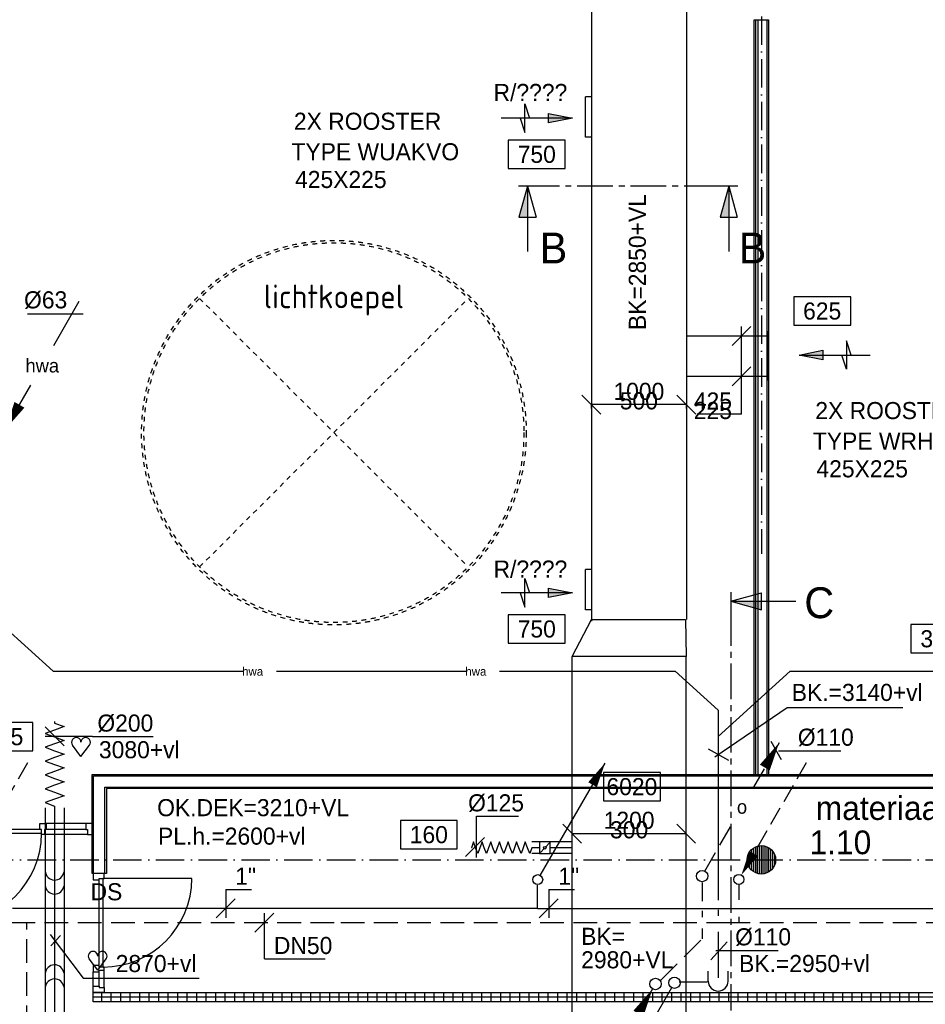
# Model space of a CAD drawing. Extents: x -41378 to 114803, y -24080 to 82188.
# Tile 129 of 137: x 82683 to 92217, y 59306 to 69677. Entities that reach past the tile are written whole.
import ezdxf
from ezdxf.enums import TextEntityAlignment as Align

# ---------------------------------------------------------------- set-up
doc = ezdxf.new("R2010")
doc.units = 0
doc.header["$LTSCALE"] = 50
for name, pattern in [('2322107', [2000, 1000, 1000]), ('2322108', [7, 5, -2]), ('2322122', [47, 40, -7]), ('2322123', [45, 5, -2, 5, -2, 5, -2, 5, -2, 5, -2, 5, -5]), ('2322134', [45, 40, -5]), ('CENTER2', [11.25, 7.5, -1.25, 1.25, -1.25]), ('DASHDOT', [9, 6, -1.5, 0, -1.5]), ('HIDDEN', [2, 1, -1]), ('LURETOUR', [6, 4, -2])]:
    doc.linetypes.add(name, pattern=pattern)
doc.layers.get('0').update_dxf_attribs({"linetype": 'CONTINUOUS'})
doc.layers.get('DEFPOINTS').update_dxf_attribs({"linetype": 'CONTINUOUS'})
for name, color, linetype in [('AL$1----_TEKST', 7, 'CONTINUOUS'), ('AL$7----_STRAMIEN', 1, 'DASHDOT'), ('AL22----_BINNENWAND', 7, 'CONTINUOUS'), ('AL28----_KONSTRUKTIE', 3, 'CONTINUOUS'), ('AL32----_BINNENKOZ', 7, 'CONTINUOUS'), ('AL32----_DRAAIR', 7, 'CONTINUOUS'), ('AL37----_DAKOPENING', 7, 'HIDDEN'), ('ALXAA---_GEWBETON', 12, 'CONTINUOUS'), ('ALXAX---_TEGELWERK', 1, 'CONTINUOUS'), ('BOUW', 8, 'CONTINUOUS'), ('DOORSNEDE', 1, 'CONTINUOUS'), ('WL521---', 4, 'CONTINUOUS'), ('WL5233--', 4, 'CONTINUOUS'), ('WL561---_AANVOER', 4, 'CONTINUOUS'), ('WL561---_RETOUR', 4, 'CONTINUOUS'), ('WL570---', 3, 'CONTINUOUS'), ('WL570---_HARTLIJN', 7, 'CONTINUOUS'), ('WL570---_RETOUR', 3, 'CONTINUOUS'), ('WL570---_TOEVOER', 3, 'CONTINUOUS'), ('WM$1----', 1, 'CONTINUOUS'), ('WM521---', 1, 'CONTINUOUS'), ('WM561---', 1, 'CONTINUOUS'), ('WM570---', 1, 'CONTINUOUS')]:
    doc.layers.add(name, color=color, linetype=linetype)
doc.layers.get('0').freeze()
doc.styles.add('BURO-018', font='BUROFONT.shx', dxfattribs={"height": 90})
doc.styles.add('BURO-025', font='BUROFONT.shx', dxfattribs={"height": 250})
doc.styles.add('BURO-050', font='BUROFONT.shx', dxfattribs={"height": 500})
doc.styles.get("Standard").update_dxf_attribs({"font": 'ISOCP'})
doc.dimstyles.new('CEES', dxfattribs={"dimscale": 100, "dimtxt": 3, "dimasz": 3, "dimexe": 1, "dimexo": 1, "dimgap": 1.5, "dimtad": 0, "dimdec": 0, "dimzin": 0, "dimtxsty": 'BURO-018', "dimcen": -3, "dimdle": 1.25, "dimclrd": 1, "dimclre": 1, "dimclrt": 1, "dimazin": 3, "dimtfac": 0.75, "dimtdec": 0, "dimtofl": 0, "dimtmove": 0, "dimatfit": 3, "dimtvp": 1.5, "dimtolj": 1, "dimtzin": 0})

# ---------------------------------------------------------------- blocks, each defined once
blk = doc.blocks.new('LU-ORND')
at = {"color": 0, "linetype": 'CONTINUOUS'}
for p, q in [((-3, 1.5), (-3, -1.5)), ((3, 1.5), (-3, 1.5)), ((3, -1.5), (3, 1.5)), ((-3, -1.5), (3, -1.5))]:
    blk.add_line(p, q, dxfattribs=at)
blk = doc.blocks.new('LU-PIJL6')
at = {"color": 0, "linetype": 'CONTINUOUS'}
for p, q in [((-5, -1.5), (-5, 1.5)), ((-5, 1.5), (-4.5, 0)), ((0, 0), (-7.5, 0)), ((-5.5, 0), (-5, -1.5)), ((-2.5, -0.5), (-2.5, 0.5)), ((-2.5, 0.5), (0, 0)), ((0, 0), (-2.5, -0.5))]:
    blk.add_line(p, q, dxfattribs=at)
blk.add_solid([(-2.5, 0.5), (-2.5, -0.5), (0, 0)], dxfattribs=at)
blk = doc.blocks.new('LU-2D-K-3E8')
at = {"color": 0, "linetype": 'CONTINUOUS'}
for p, q in [((-0.5, 500), (0.5, 500)), ((-0.5, -500), (0.5, -500))]:
    blk.add_line(p, q, dxfattribs=at)
blk = doc.blocks.new('*U40', base_point=(89791, 65864))
at = {"layer": 'WM570---', "linetype": 'CONTINUOUS'}
for p, q in [((89191, 65964), (89391, 65765)), ((90291, 65864), (89291, 65864)), ((90191, 65964), (90391, 65765))]:
    blk.add_line(p, q, dxfattribs=at)
at = {"layer": 'WM570---', "linetype": 'CONTINUOUS', "style": 'BURO-018'}
for s, p in [('1000', (89791, 65914)), ('500', (89791, 65814))]:
    blk.add_text(s, height=180, dxfattribs=at).set_placement(p, align=Align.CENTER)
blk = doc.blocks.new('LU-2D-K-1A9')
at = {"color": 0, "linetype": 'CONTINUOUS'}
for p, q in [((-0.5, 212.5), (0.5, 212.5)), ((-0.5, -212.5), (0.5, -212.5))]:
    blk.add_line(p, q, dxfattribs=at)
blk = doc.blocks.new('*D181')
at = {"color": 1, "linetype": 'BYBLOCK'}
for p, q in [((88937, 68633), (92210, 68633)), ((92110, 66459), (92110, 68333)), ((91884, 66159), (92210, 66159))]:
    blk.add_line(p, q, dxfattribs=at)
for points in [[(92060, 68333), (92160, 68333), (92110, 68633)], [(92060, 66459), (92160, 66459), (92110, 66159)]]:
    blk.add_solid(points, dxfattribs=at)
at = {"layer": 'DEFPOINTS', "color": 0, "linetype": 'BYBLOCK'}
for p in [(88837, 68633), (92110, 68633), (91784, 66159)]:
    blk.add_point(p, dxfattribs=at)
at = {"color": 1, "linetype": 'BYBLOCK', "insert": (91832, 67396), "char_height": 180, "attachment_point": 5, "rotation": 90, "style": 'BURO-018'}
blk.add_mtext('\\A1;2500', dxfattribs=at)
blk = doc.blocks.new('*D182')
at = {"color": 1, "linetype": 'BYBLOCK'}
for p, q in [((87851, 68640), (87473, 68640)), ((87573, 68340), (87573, 63940)), ((87851, 63640), (87473, 63640))]:
    blk.add_line(p, q, dxfattribs=at)
for points in [[(87523, 68340), (87623, 68340), (87573, 68640)], [(87523, 63940), (87623, 63940), (87573, 63640)]]:
    blk.add_solid(points, dxfattribs=at)
at = {"layer": 'DEFPOINTS', "color": 0, "linetype": 'BYBLOCK'}
for p in [(87951, 68640), (87573, 63640), (87951, 63640)]:
    blk.add_point(p, dxfattribs=at)
at = {"color": 1, "linetype": 'BYBLOCK', "insert": (87296, 66140), "char_height": 180, "attachment_point": 5, "rotation": 90, "style": 'BURO-018'}
blk.add_mtext('\\A1;5000', dxfattribs=at)
blk = doc.blocks.new('*D183')
at = {"color": 1, "linetype": 'BYBLOCK'}
for p, q in [((87539, 63640), (87540, 63640)), ((87440, 63340), (87440, 62027)), ((87539, 61727), (87540, 61727))]:
    blk.add_line(p, q, dxfattribs=at)
for points in [[(87390, 63340), (87490, 63340), (87440, 63640)], [(87390, 62027), (87490, 62027), (87440, 61727)]]:
    blk.add_solid(points, dxfattribs=at)
at = {"layer": 'DEFPOINTS', "color": 0, "linetype": 'BYBLOCK'}
for p in [(87439, 63640), (87439, 61727), (87440, 61727)]:
    blk.add_point(p, dxfattribs=at)
at = {"color": 1, "linetype": 'BYBLOCK', "insert": (87163, 62262), "char_height": 180, "attachment_point": 5, "rotation": 90, "style": 'BURO-018'}
blk.add_mtext('\\A1;1900', dxfattribs=at)
blk = doc.blocks.new('LU-1D-K-7D')
at = {"color": 0, "linetype": 'CONTINUOUS'}
for p, q in [((-0.5, 62.5), (0.5, 62.5)), ((-0.5, -62.5), (0.5, -62.5))]:
    blk.add_line(p, q, dxfattribs=at)
at = {"layer": 'WL570---_HARTLIJN', "linetype": 'CENTER2'}
blk.add_line((-0.5, 0), (0.5, 0), dxfattribs=at)
blk = doc.blocks.new('LU-1D-KL-7D70')
at = {"color": 0, "linetype": 'CONTINUOUS'}
for p, q in [((-56, 62), (-56, -62)), ((56, 62), (-56, 62)), ((47, 52), (9, 10)), ((56, -62), (56, 62)), ((-56, -62), (56, -62)), ((-9, -10), (-47, -52))]:
    blk.add_line(p, q, dxfattribs=at)
blk.add_circle((0, 0), 14.1, dxfattribs=at)
blk = doc.blocks.new('LU-1D-F-7D27D')
at = {"color": 0, "linetype": 'CONTINUOUS'}
for p, q in [((-319, 0), (-318, 0)), ((-318, 0), (-296, 62)), ((-296, 62), (-273, 0)), ((-273, 0), (-250, -62)), ((-250, -62), (-227, 0)), ((-227, 0), (-205, 62)), ((-205, 62), (-182, 0)), ((-182, 0), (-159, -62)), ((-159, -62), (-136, 0)), ((-136, 0), (-114, 62)), ((-114, 62), (-91, 0)), ((-91, 0), (-68, -62)), ((-68, -62), (-45, 0)), ((-45, 0), (-23, 62)), ((-23, 62), (0, 0)), ((0, 0), (23, -62)), ((23, -62), (45, 0)), ((45, 0), (68, 62)), ((68, 62), (91, 0)), ((91, 0), (114, -62)), ((114, -62), (136, 0)), ((136, 0), (159, 62)), ((159, 62), (182, 0)), ((182, 0), (205, -62)), ((205, -62), (227, 0)), ((227, 0), (250, 62)), ((250, 62), (273, 0)), ((273, 0), (296, -62)), ((296, -62), (318, 0)), ((318, 0), (319, 0))]:
    blk.add_line(p, q, dxfattribs=at)
blk = doc.blocks.new('LDV3108')
at = {"color": 0, "linetype": 'CONTINUOUS'}
for p, q in [((6.75, 11.691), (5.813, 10.068)), ((5.438, 9.418), (4.5, 7.794)), ((4.125, 7.145), (3.188, 5.521)), ((2.813, 4.871), (1.875, 3.248)), ((1.5, 2.598), (0.563, 0.974))]:
    blk.add_line(p, q, dxfattribs=at)
blk.add_lwpolyline([(0.25, 0.433, 0, 1, 0), (1.5, 2.598, 1, 1, 0)], format="xyseb", dxfattribs=at)
blk.add_circle((0, 0), 0.5, dxfattribs=at)
blk = doc.blocks.new('LDV1107')
at = {"color": 0, "linetype": 'CONTINUOUS'}
blk.add_line((0.25, 0.433), (6.75, 11.691), dxfattribs=at)
blk.add_lwpolyline([(6.75, 11.691, 0, 1, 0), (5.5, 9.526, 1, 1, 0)], format="xyseb", dxfattribs=at)
blk.add_circle((0, 0), 0.5, dxfattribs=at)
blk = doc.blocks.new('LDV3')
at = {"color": 0, "linetype": 'CONTINUOUS'}
for p, q in [((4.5, 7.794), (6.75, 11.691)), ((0.25, 0.433), (2.5, 4.33))]:
    blk.add_line(p, q, dxfattribs=at)
blk.add_lwpolyline([(0.25, 0.433, 0, 1, 0), (1.5, 2.598, 1, 1, 0)], format="xyseb", dxfattribs=at)
blk.add_circle((0, 0), 0.5, dxfattribs=at)
at = {"color": 0, "linetype": 'CONTINUOUS', "style": 'BURO-018'}
blk.add_attdef('LD_TEXT1', text='', height=1.8, dxfattribs=at).set_placement((3.5, 6.062), align=Align.MIDDLE)
blk = doc.blocks.new('LDV2')
at = {"color": 0, "linetype": 'CONTINUOUS'}
for p, q in [((-0.25, -0.433), (-2.5, -4.33)), ((-4.5, -7.794), (-6.75, -11.691))]:
    blk.add_line(p, q, dxfattribs=at)
blk.add_lwpolyline([(-6.75, -11.691, 0, 1, 0), (-5.5, -9.526, 1, 1, 0)], format="xyseb", dxfattribs=at)
blk.add_circle((0, 0), 0.5, dxfattribs=at)
at = {"color": 0, "linetype": 'CONTINUOUS', "style": 'BURO-018'}
blk.add_attdef('LD_TEXT1', text='', height=1.8, dxfattribs=at).set_placement((-3.5, -6.062), align=Align.MIDDLE)
blk = doc.blocks.new('LDV1123')
at = {"color": 0, "linetype": 'CONTINUOUS'}
for p, q in [((6.75, 11.691), (5.812, 10.068)), ((5.437, 9.418), (4.5, 7.794)), ((1.562, 2.706), (2.5, 4.33)), ((0.25, 0.433), (1.187, 2.057))]:
    blk.add_line(p, q, dxfattribs=at)
blk.add_lwpolyline([(6.75, 11.691, 0, 1, 0), (5.5, 9.526, 1, 1, 0)], format="xyseb", dxfattribs=at)
blk.add_circle((0, 0), 0.5, dxfattribs=at)
at = {"color": 0, "linetype": 'CONTINUOUS', "style": 'BURO-018'}
blk.add_attdef('LD_TEXT1', text='', height=1.8, dxfattribs=at).set_placement((3.5, 6.062), align=Align.MIDDLE)
blk = doc.blocks.new('LDV4123')
at = {"color": 0, "linetype": 'CONTINUOUS'}
for p, q in [((-0.25, -0.433), (-1.187, -2.057)), ((-1.562, -2.706), (-2.5, -4.33)), ((-5.437, -9.418), (-4.5, -7.794)), ((-6.75, -11.691), (-5.812, -10.068))]:
    blk.add_line(p, q, dxfattribs=at)
blk.add_lwpolyline([(-0.25, -0.433, 0, 1, 0), (-1.5, -2.598, 1, 1, 0)], format="xyseb", dxfattribs=at)
blk.add_circle((0, 0), 0.5, dxfattribs=at)
at = {"color": 0, "linetype": 'CONTINUOUS', "style": 'BURO-018'}
blk.add_attdef('LD_TEXT1', text='', height=1.8, dxfattribs=at).set_placement((-3.5, -6.062), align=Align.MIDDLE)
blk = doc.blocks.new('LDS')
at = {"color": 0, "linetype": 'CONTINUOUS'}
for p, q in [((0, 1), (1, 1)), ((0, -1), (1, -1))]:
    blk.add_line(p, q, dxfattribs=at)
blk.add_arc((0, 0), 1, 90, 270, dxfattribs=at)
blk = doc.blocks.new('*U333', base_point=(84852, 60316))
at = {"color": 0, "linetype": 'CONTINUOUS'}
for p, q in [((84852, 60516), (84852, 60216)), ((84852, 60516), (85122, 60516)), ((84952, 60416), (84752, 60216))]:
    blk.add_line(p, q, dxfattribs=at)
at = {"color": 0, "linetype": 'CONTINUOUS', "style": 'BURO-018'}
blk.add_text('1"', height=180, dxfattribs=at).set_placement((84952, 60566))
blk = doc.blocks.new('*U334', base_point=(87135, 60316))
at = {"color": 0, "linetype": 'CONTINUOUS'}
for p, q in [((87135, 60516), (87135, 60216)), ((87135, 60516), (87405, 60516)), ((87235, 60416), (87035, 60216))]:
    blk.add_line(p, q, dxfattribs=at)
at = {"color": 0, "linetype": 'CONTINUOUS', "style": 'BURO-018'}
blk.add_text('1"', height=180, dxfattribs=at).set_placement((87235, 60566))
blk = doc.blocks.new('LU-2D-K-4B0')
at = {"color": 0, "linetype": 'CONTINUOUS'}
for p, q in [((-0.5, 600), (0.5, 600)), ((-0.5, -600), (0.5, -600))]:
    blk.add_line(p, q, dxfattribs=at)
blk = doc.blocks.new('*U395', base_point=(89201, 61176))
at = {"layer": 'WM570---', "linetype": 'CONTINUOUS'}
for p, q in [((88502, 61276), (88701, 61076)), ((89702, 61276), (89901, 61076)), ((88601, 61176), (89801, 61176))]:
    blk.add_line(p, q, dxfattribs=at)
at = {"layer": 'WM570---', "linetype": 'CONTINUOUS', "style": 'BURO-018'}
for s, p in [('1200', (89201, 61226)), ('300', (89201, 61126))]:
    blk.add_text(s, height=180, dxfattribs=at).set_placement(p, align=Align.CENTER)
blk = doc.blocks.new('LU-1D-K-C8')
at = {"color": 0, "linetype": 'CONTINUOUS'}
for p, q in [((-0.5, 100), (0.5, 100)), ((-0.5, -100), (0.5, -100))]:
    blk.add_line(p, q, dxfattribs=at)
at = {"layer": 'WL570---_HARTLIJN', "linetype": 'CENTER2'}
blk.add_line((-0.5, 0), (0.5, 0), dxfattribs=at)
blk = doc.blocks.new('LU-1D-F-C838A')
at = {"color": 0, "linetype": 'CONTINUOUS'}
for p, q in [((-453, 0), (-437, 0)), ((-437, 0), (-400, 100)), ((-400, 100), (-364, 0)), ((-364, 0), (-328, -100)), ((-328, -100), (-291, 0)), ((-291, 0), (-255, 100)), ((-255, 100), (-218, 0)), ((-218, 0), (-182, -100)), ((-182, -100), (-146, 0)), ((-146, 0), (-109, 100)), ((-109, 100), (-73, 0)), ((-73, 0), (-36, -100)), ((-36, -100), (0, 0)), ((0, 0), (36, 100)), ((36, 100), (73, 0)), ((73, 0), (109, -100)), ((109, -100), (146, 0)), ((146, 0), (182, 100)), ((182, 100), (218, 0)), ((218, 0), (255, -100)), ((255, -100), (291, 0)), ((291, 0), (328, 100)), ((328, 100), (364, 0)), ((364, 0), (400, -100)), ((400, -100), (437, 0)), ((437, 0), (453, 0))]:
    blk.add_line(p, q, dxfattribs=at)
blk = doc.blocks.new('*U417', base_point=(83151, 58967))
at = {"color": 0, "linetype": 'CONTINUOUS'}
for p, q in [((83150, 58867), (82951, 59066)), ((83451, 58967), (82951, 58967)), ((83451, 58967), (84090, 58967))]:
    blk.add_line(p, q, dxfattribs=at)
at = {"layer": 'WM570---', "linetype": 'CONTINUOUS', "style": 'BURO-018'}
blk.add_text('%%c200', height=180, dxfattribs=at).set_placement((83501, 59017))
blk = doc.blocks.new('HART')
at = {"color": 1}
for q in [(-39.7, 52.4), (39.7, 52.4)]:
    blk.add_line((0, 0), q, dxfattribs=at)
for centre, start, end in [((-22.1, 65.7), 0, 217.1867), ((22.1, 65.7), 322.8133, 180)]:
    blk.add_arc(centre, 22.1, start, end, dxfattribs=at)
blk = doc.blocks.new('*U500', base_point=(85259, 60165))
at = {"color": 0, "linetype": 'CONTINUOUS'}
for p, q in [((85359, 60265), (85159, 60065)), ((85259, 59785), (85259, 60265)), ((85259, 59785), (85899, 59785))]:
    blk.add_line(p, q, dxfattribs=at)
at = {"color": 0, "linetype": 'CONTINUOUS', "style": 'BURO-018'}
blk.add_text('DN50', height=180, dxfattribs=at).set_placement((85359, 59835))
blk = doc.blocks.new('2322122-2')
at = {"layer": 'WM521---', "color": 0, "style": 'BURO-018'}
for p in [(85135, 62814), (87485, 62814)]:
    blk.add_text('hwa', height=90, rotation=360, dxfattribs=at).set_placement(p, align=Align.MIDDLE)

msp = doc.modelspace()

# ---------------------------------------------------------------- linework, layer by layer
at = {"layer": 'AL$7----_STRAMIEN', "color": 1}
msp.add_line((69262.8, 60827.3), (94069.3, 60827.3), dxfattribs=at)
msp.add_lwpolyline([(90491, 80064.7), (90491, 64050.8)], dxfattribs=at)
at = {"layer": 'AL22----_BINNENWAND', "color": 8}
for p, q in [((90416, 61727.3), (90416, 69677.3)), ((90416, 69677.3), (90566, 69677.3)), ((90566, 69677.3), (90566, 61727.3)), ((83445.8, 60682.3), (83445.8, 61727.3)), ((83445.8, 61727.3), (97558.4, 61727.3)), ((97408.4, 61577.3), (83595.8, 61577.3)), ((83595.8, 61577.3), (83595.8, 60682.3)), ((83595.8, 60682.3), (83445.8, 60682.3)), ((83457.8, 59331.3), (83457.8, 59431.3)), ((83457.8, 59431.3), (97539.3, 59431.3)), ((97539.3, 59331.3), (83457.8, 59331.3))]:
    msp.add_line(p, q, dxfattribs=at)
at = {"layer": 'AL22----_BINNENWAND', "color": 8, "linetype": 'CONTINUOUS'}
for p, q in [((90431, 61727.3), (90431, 69677.3)), ((90456, 61727.3), (90456, 69677.3)), ((90551, 61727.3), (90551, 69677.3)), ((83460.8, 60682.3), (83460.8, 61712.3)), ((83460.8, 61712.3), (97543.4, 61712.3)), ((83580.8, 60682.3), (83580.8, 61592.3)), ((83580.8, 61592.3), (97423.4, 61592.3))]:
    msp.add_line(p, q, dxfattribs=at)
at = {"layer": 'AL28----_KONSTRUKTIE', "color": 8}
msp.add_circle((90491, 60827.3), 150, dxfattribs=at)
at = {"layer": 'AL32----_BINNENKOZ', "color": 8}
for p, q in [((82895.3, 61146.3), (82895.3, 61209.3)), ((82895.3, 61209.3), (82962.3, 61209.3)), ((83378.8, 61209.3), (82962.3, 61209.3)), ((82962.3, 61209.3), (82962.3, 61146.3)), ((83445.8, 61209.3), (83378.8, 61209.3)), ((83378.8, 61209.3), (83378.8, 61146.3)), ((83445.8, 61095.3), (83445.8, 61209.3)), ((82912.3, 61146.3), (81978.3, 61146.3)), ((82912.3, 61106.3), (81978.3, 61106.3)), ((82912.3, 61146.3), (82895.3, 61146.3)), ((82912.3, 61095.3), (82912.3, 61146.3)), ((82945.3, 61095.3), (82912.3, 61095.3)), ((82945.3, 61095.3), (82912.3, 61095.3)), ((82962.3, 61146.3), (82945.3, 61146.3)), ((82945.3, 61146.3), (82945.3, 61095.3)), ((83395.8, 61095.3), (82945.3, 61095.3)), ((83378.8, 61146.3), (82962.3, 61146.3)), ((83378.8, 61146.3), (83395.8, 61146.3)), ((83395.8, 61146.3), (83395.8, 61095.3)), ((83395.8, 61095.3), (83445.8, 61095.3)), ((83571.8, 60682.3), (83457.8, 60682.3)), ((83457.8, 60682.3), (83457.8, 60615.3)), ((83571.8, 60632.3), (83571.8, 60682.3)), ((83457.8, 60615.3), (83520.8, 60615.3)), ((83520.8, 59698.3), (83520.8, 60632.3)), ((83520.8, 60615.3), (83520.8, 60632.3)), ((83520.8, 60632.3), (83571.8, 60632.3)), ((83560.8, 59698.3), (83560.8, 60632.3)), ((83520.8, 59715.3), (83457.8, 59715.3)), ((83457.8, 59715.3), (83457.8, 59648.3)), ((83457.8, 59648.3), (83520.8, 59648.3)), ((83457.8, 59498.3), (83457.8, 59648.3)), ((83520.8, 59698.3), (83520.8, 59715.3)), ((83571.8, 59698.3), (83520.8, 59698.3)), ((83520.8, 59648.3), (83520.8, 59665.3)), ((83520.8, 59665.3), (83571.8, 59665.3)), ((83520.8, 59498.3), (83520.8, 59648.3)), ((83571.8, 59665.3), (83571.8, 59698.3)), ((83571.8, 59665.3), (83571.8, 59698.3)), ((83571.8, 59481.3), (83571.8, 59665.3)), ((83457.8, 59431.3), (83457.8, 59498.3)), ((83457.8, 59498.3), (83520.8, 59498.3)), ((83571.8, 59431.3), (83457.8, 59431.3)), ((83520.8, 59498.3), (83520.8, 59481.3)), ((83520.8, 59481.3), (83571.8, 59481.3)), ((83571.8, 59481.3), (83571.8, 59431.3))]:
    msp.add_line(p, q, dxfattribs=at)
at = {"layer": 'AL32----_DRAAIR', "color": 8}
msp.add_line((84494.8, 60632.3), (83560.8, 60632.3), dxfattribs=at)
for centre, end in [((81978.3, 61106.3), 360), ((83560.8, 60632.3), 0)]:
    msp.add_arc(centre, 934, 270, end, dxfattribs=at)
at = {"layer": 'AL37----_DAKOPENING', "color": 8, "linetype": 'HIDDEN'}
for p, q in [((84576.8, 66741.5), (87405.2, 63913.1)), ((84576.8, 63913.1), (87405.2, 66741.5))]:
    msp.add_line(p, q, dxfattribs=at)
at = {"layer": 'AL37----_DAKOPENING', "color": 8}
for radius in [2025, 2000]:
    msp.add_circle((85991, 65327.3), radius, dxfattribs=at)
at = {"layer": 'ALXAA---_GEWBETON', "color": 8}
for p, q in [((90371, 60737.3), (90371, 60917.3)), ((90391, 60715.5), (90391, 60939.1)), ((90411, 60700.4), (90411, 60954.2)), ((90431, 60689.9), (90431, 60964.8)), ((90451, 60682.8), (90451, 60971.9)), ((90471, 60678.7), (90471, 60976)), ((90491, 60677.3), (90491, 60977.3)), ((90511, 60678.7), (90511, 60976)), ((90531, 60682.8), (90531, 60971.9)), ((90551, 60689.9), (90551, 60964.8)), ((90571, 60700.4), (90571, 60954.2)), ((90591, 60715.5), (90591, 60939.1)), ((90611, 60737.3), (90611, 60917.3)), ((90351, 60773.5), (90351, 60881.2)), ((90631, 60773.5), (90631, 60881.2))]:
    msp.add_line(p, q, dxfattribs=at)
at = {"layer": 'ALXAX---_TEGELWERK', "color": 8}
for p, q in [((83546.9, 59331.3), (83546.9, 59431.3)), ((83646.9, 59331.3), (83646.9, 59431.3)), ((83746.9, 59331.3), (83746.9, 59431.3)), ((83846.9, 59331.3), (83846.9, 59431.3)), ((83946.9, 59331.3), (83946.9, 59431.3)), ((84046.9, 59331.3), (84046.9, 59431.3)), ((84146.9, 59331.3), (84146.9, 59431.3)), ((84246.9, 59331.3), (84246.9, 59431.3)), ((84346.9, 59331.3), (84346.9, 59431.3)), ((84446.9, 59331.3), (84446.9, 59431.3)), ((84546.9, 59331.3), (84546.9, 59431.3)), ((84646.9, 59331.3), (84646.9, 59431.3)), ((84746.9, 59331.3), (84746.9, 59431.3)), ((84846.9, 59331.3), (84846.9, 59431.3)), ((84946.9, 59331.3), (84946.9, 59431.3)), ((85046.9, 59331.3), (85046.9, 59431.3)), ((85146.9, 59331.3), (85146.9, 59431.3)), ((85246.9, 59331.3), (85246.9, 59431.3)), ((85346.9, 59331.3), (85346.9, 59431.3)), ((85446.9, 59331.3), (85446.9, 59431.3)), ((85546.9, 59331.3), (85546.9, 59431.3)), ((85646.9, 59331.3), (85646.9, 59431.3)), ((85746.9, 59331.3), (85746.9, 59431.3)), ((85846.9, 59331.3), (85846.9, 59431.3)), ((85946.9, 59331.3), (85946.9, 59431.3)), ((86046.9, 59331.3), (86046.9, 59431.3)), ((86146.9, 59331.3), (86146.9, 59431.3)), ((86246.9, 59331.3), (86246.9, 59431.3)), ((86346.9, 59331.3), (86346.9, 59431.3)), ((86446.9, 59331.3), (86446.9, 59431.3)), ((86546.9, 59331.3), (86546.9, 59431.3)), ((86646.9, 59331.3), (86646.9, 59431.3)), ((86746.9, 59331.3), (86746.9, 59431.3)), ((86846.9, 59331.3), (86846.9, 59431.3)), ((86946.9, 59331.3), (86946.9, 59431.3)), ((87046.9, 59331.3), (87046.9, 59431.3)), ((87146.9, 59331.3), (87146.9, 59431.3)), ((87246.9, 59331.3), (87246.9, 59431.3)), ((87346.9, 59331.3), (87346.9, 59431.3)), ((87446.9, 59331.3), (87446.9, 59431.3)), ((87546.9, 59331.3), (87546.9, 59431.3)), ((87646.9, 59331.3), (87646.9, 59431.3)), ((87746.9, 59331.3), (87746.9, 59431.3)), ((87846.9, 59331.3), (87846.9, 59431.3)), ((87946.9, 59331.3), (87946.9, 59431.3)), ((88046.9, 59331.3), (88046.9, 59431.3)), ((88146.9, 59331.3), (88146.9, 59431.3)), ((88246.9, 59331.3), (88246.9, 59431.3)), ((88346.9, 59331.3), (88346.9, 59431.3)), ((88446.9, 59331.3), (88446.9, 59431.3)), ((88546.9, 59331.3), (88546.9, 59431.3)), ((88646.9, 59331.3), (88646.9, 59431.3)), ((88746.9, 59331.3), (88746.9, 59431.3)), ((88846.9, 59331.3), (88846.9, 59431.3)), ((88946.9, 59331.3), (88946.9, 59431.3)), ((89046.9, 59331.3), (89046.9, 59431.3)), ((89146.9, 59331.3), (89146.9, 59431.3)), ((89246.9, 59331.3), (89246.9, 59431.3)), ((89346.9, 59331.3), (89346.9, 59431.3)), ((89446.9, 59331.3), (89446.9, 59431.3)), ((89546.9, 59331.3), (89546.9, 59431.3)), ((89646.9, 59331.3), (89646.9, 59431.3)), ((89746.9, 59331.3), (89746.9, 59431.3)), ((89846.9, 59331.3), (89846.9, 59431.3)), ((89946.9, 59331.3), (89946.9, 59431.3)), ((90046.9, 59331.3), (90046.9, 59431.3)), ((90146.9, 59331.3), (90146.9, 59431.3)), ((90246.9, 59331.3), (90246.9, 59431.3)), ((90346.9, 59331.3), (90346.9, 59431.3)), ((90446.9, 59331.3), (90446.9, 59431.3)), ((90546.9, 59331.3), (90546.9, 59431.3)), ((90646.9, 59331.3), (90646.9, 59431.3)), ((90746.9, 59331.3), (90746.9, 59431.3)), ((90846.9, 59331.3), (90846.9, 59431.3)), ((90946.9, 59331.3), (90946.9, 59431.3)), ((91046.9, 59331.3), (91046.9, 59431.3)), ((91146.9, 59331.3), (91146.9, 59431.3)), ((91246.9, 59331.3), (91246.9, 59431.3)), ((91346.9, 59331.3), (91346.9, 59431.3)), ((91446.9, 59331.3), (91446.9, 59431.3)), ((91546.9, 59331.3), (91546.9, 59431.3)), ((91646.9, 59331.3), (91646.9, 59431.3)), ((91746.9, 59331.3), (91746.9, 59431.3)), ((91846.9, 59331.3), (91846.9, 59431.3)), ((91946.9, 59331.3), (91946.9, 59431.3)), ((92046.9, 59331.3), (92046.9, 59431.3)), ((92146.9, 59331.3), (92146.9, 59431.3)), ((83457.8, 59385.6), (97539.3, 59385.6))]:
    msp.add_line(p, q, dxfattribs=at)
at = {"layer": 'DOORSNEDE', "color": 5}
for p, q in [((88126.4, 67923.3), (87934.8, 67923.3)), ((90243.9, 67923.3), (90052.3, 67923.3)), ((90167.8, 63648.2), (90167.8, 63456.6))]:
    msp.add_line(p, q, dxfattribs=at)
at = {"layer": 'DOORSNEDE', "color": 200}
for p, q in [((88029.2, 67923.3), (87938.9, 67598.2)), ((88029.2, 67923.3), (88119.5, 67598.2)), ((88029.2, 67923.3), (88029.2, 67236.9)), ((90146.7, 67923.3), (90056.5, 67598.2)), ((90146.7, 67923.3), (90146.7, 67236.9)), ((90146.7, 67923.3), (90237, 67598.2)), ((87938.9, 67598.2), (88119.5, 67598.2)), ((90056.5, 67598.2), (90237, 67598.2)), ((90167.8, 63551), (90492.9, 63641.3)), ((90492.9, 63460.7), (90492.9, 63641.3)), ((90167.8, 63551), (90492.9, 63460.7)), ((90167.8, 63551), (90854.1, 63551))]:
    msp.add_line(p, q, dxfattribs=at)
at = {"layer": 'DOORSNEDE', "color": 200, "linetype": 'CENTER2'}
for p, q in [((90052.3, 67923.3), (87958.1, 67923.3)), ((90167.8, 63456.6), (90167.8, 59241))]:
    msp.add_line(p, q, dxfattribs=at)
at = {"layer": 'DOORSNEDE', "color": 200}
for points in [[(87938.9, 67598.2), (88029.2, 67598.2), (88029.2, 67923.3)], [(90056.5, 67598.2), (90146.7, 67598.2), (90146.7, 67923.3)], [(90492.9, 63460.7), (90492.9, 63551), (90167.8, 63551)]]:
    msp.add_solid(points, dxfattribs=at)
at = {"layer": 'WL521---', "linetype": '2322122'}
for p, q in [((82509.7, 63291.8), (83035, 62814.5)), ((83035, 62814.5), (89584.5, 62814.5)), ((89584.5, 62814.5), (90036, 62404.3)), ((90794.8, 62814.5), (90036, 62125)), ((90794.8, 62814.5), (97822.2, 62814.5)), ((90036, 62404.3), (90036, 60381.1)), ((90036, 60067.9), (90036, 59583.2)), ((89624.9, 59542.8), (89923.7, 59542.8))]:
    msp.add_line(p, q, dxfattribs=at)
at = {"layer": 'WL5233--', "linetype": '2322123'}
for p, q in [((89869.5, 60393), (89869.5, 60590.4)), ((89869.5, 60224.9), (89869.5, 60290.3)), ((90038.3, 60236.9), (90038.3, 60302.3)), ((89869.5, 59996.9), (89869.5, 60103.4)), ((89429.3, 59556.7), (89869.5, 59996.9))]:
    msp.add_line(p, q, dxfattribs=at)
at = {"layer": 'WL561---_AANVOER', "linetype": '2322107'}
for q in [(88134.1, 60562.3), (82608.2, 60315.6), (96199.5, 60315.6)]:
    msp.add_line((88134.1, 60315.6), q, dxfattribs=at)
at = {"layer": 'WL561---_RETOUR', "linetype": '2322108'}
for p, q in [((90256.2, 60407), (90256.2, 60571.9)), ((82758.6, 60165.3), (82059.1, 60165.3)), ((82758.6, 58343.4), (82758.6, 60165.3)), ((85994.7, 60165.3), (82758.6, 60165.3)), ((90162.7, 60165.3), (85994.7, 60165.3)), ((99824.3, 60165.3), (90162.7, 60165.3)), ((90256.2, 60165.3), (90256.2, 60226.3))]:
    msp.add_line(p, q, dxfattribs=at)
at = {"layer": 'WL570---'}
for centre, start, end in [((83050.4, 60714.5), 183.9005, 352.52153), ((83050.4, 60566.6), 183.9005, 352.52153), ((83050.4, 59620.9), 7.47847, 176.0995), ((83050.4, 59473), 7.47847, 176.0995)]:
    msp.add_arc(centre, 100, start, end, dxfattribs=at)
at = {"layer": 'WL570---_RETOUR', "color": 3, "linetype": 'CONTINUOUS'}
for p, q in [((88701.2, 68955.1), (88701.2, 68340.1)), ((88639, 68440.1), (88639, 68865.1)), ((88701.2, 68865.1), (88639, 68865.1)), ((88701.2, 68440.1), (88639, 68440.1)), ((88701.2, 63974.6), (88701.2, 63359.6)), ((88701.2, 63955.1), (88701.2, 63340.1)), ((88639, 63459.6), (88639, 63884.6)), ((88701.2, 63884.6), (88639, 63884.6)), ((88701.2, 63459.6), (88639, 63459.6)), ((88498.4, 62968.5), (88701.2, 63359.6)), ((88701.2, 63359.6), (89692.7, 63359.6)), ((89692.7, 63359.6), (89698.4, 62968.5)), ((89698.4, 62968.5), (88498.4, 62968.5))]:
    msp.add_line(p, q, dxfattribs=at)
at = {"layer": 'WL570---_TOEVOER', "color": 3}
for p, q in [((90565.5, 65878), (90565.5, 66396.8)), ((90416, 65920.7), (90416, 66345.7)), ((90416, 66345.7), (90565.5, 66345.7)), ((90437.2, 65920.7), (90565.5, 65920.7))]:
    msp.add_line(p, q, dxfattribs=at)
at = {"layer": 'WM$1----'}
for p, q in [((82764.5, 66577.5), (83350.3, 66577.5)), ((90001.8, 61913), (90761.2, 62431)), ((90761.2, 62431), (91978.6, 62431)), ((90701.3, 61882.2), (90593.7, 62075.7)), ((89929.5, 61997.3), (90146.4, 61876.8)), ((90671.4, 61975.4), (91327.2, 61975.4)), ((89958.2, 59775), (90130.4, 59964.4)), ((90011.2, 59872.3), (90667, 59872.3))]:
    msp.add_line(p, q, dxfattribs=at)
at = {"layer": 'WM561---'}
for p, q in [((83003.4, 60039.3), (83352.6, 59581.6)), ((83011.3, 59920.7), (83114.2, 60031.4)), ((83352.6, 59581.6), (84571.8, 59581.6))]:
    msp.add_line(p, q, dxfattribs=at)
at = {"layer": 'WM570---'}
for p, q in [((90381.2, 66445.4), (90181.8, 66246)), ((90281.5, 65520.7), (90281.5, 66445.7)), ((90381.2, 66020.4), (90181.8, 65821)), ((90281.5, 65520.7), (89815, 65520.7))]:
    msp.add_line(p, q, dxfattribs=at)
at = {"layer": 'WM570---', "linetype": 'CONTINUOUS'}
for p, q in [((87490.8, 60850.9), (87490.8, 61288)), ((87490.8, 61288), (87934.8, 61288)), ((87575.3, 61063.7), (87375.9, 60864.3))]:
    msp.add_line(p, q, dxfattribs=at)

# ---------------------------------------------------------------- block references
at = {"layer": 'WL521---', "color": 2}
ref = msp.add_blockref('LDV3', (82500.7, 65308.7), dxfattribs=dict(at, xscale=120, yscale=120, zscale=120))
ref.add_attrib('LD_TEXT1', 'hwa', dxfattribs={"layer": '0', "color": 1, "linetype": 'CONTINUOUS', "height": 144, "style": 'BURO-018'}).set_placement((82920.7, 66036.2), align=Align.MIDDLE)
at = {"layer": 'WL521---', "color": 2, "xscale": 105, "yscale": 105, "zscale": 105, "rotation": 90}
msp.add_blockref('LDS', (90036, 59550.4), dxfattribs=at)
at = {"layer": 'WL521---', "color": 2}
ref = msp.add_blockref('LDV2', (89575.7, 59532.8), dxfattribs=dict(at, xscale=120, yscale=120, zscale=120))
ref.add_attrib('LD_TEXT1', 'hwa', dxfattribs={"layer": '0', "color": 1, "linetype": 'CONTINUOUS', "height": 144, "style": 'BURO-018'}).set_placement((89155.7, 58805.4), align=Align.MIDDLE)
at = {"layer": 'WL5233--', "color": 2}
ref = msp.add_blockref('LDV1123', (89867, 60656.8), dxfattribs=dict(at, xscale=120, yscale=120, zscale=120))
ref.add_attrib('LD_TEXT1', 'o', dxfattribs={"layer": '0', "color": 1, "linetype": 'CONTINUOUS', "height": 144, "style": 'BURO-018'}).set_placement((90287, 61384.3), align=Align.MIDDLE)
ref = msp.add_blockref('LDV4123', (89375.8, 59519.8), dxfattribs=dict(at, xscale=120, yscale=120, zscale=120))
ref.add_attrib('LD_TEXT1', 'o', dxfattribs={"layer": '0', "color": 1, "linetype": 'CONTINUOUS', "height": 144, "style": 'BURO-018'}).set_placement((88955.8, 58792.3), align=Align.MIDDLE)
at = {"layer": 'WL561---_AANVOER', "color": 2, "xscale": 105, "yscale": 105, "zscale": 105}
msp.add_blockref('LDV1107', (88136.2, 60618.7), dxfattribs=at)
at = {"layer": 'WL561---_RETOUR', "color": 2, "xscale": 105, "yscale": 105, "zscale": 105}
for p in [(82056.4, 60620.7), (90253.5, 60620.7)]:
    msp.add_blockref('LDV3108', p, dxfattribs=at)
at = {"layer": 'WL570---_RETOUR', "color": 3, "linetype": 'LURETOUR', "xscale": 7882.84812554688, "rotation": 270}
msp.add_blockref('LU-2D-K-3E8', (89201.2, 67299.7), dxfattribs=at)
at = {"layer": 'WL570---_RETOUR', "xscale": 100, "yscale": 100, "zscale": 100}
for p in [(88500.9, 68640.3), (88500.9, 63640.3)]:
    msp.add_blockref('LU-PIJL6', p, dxfattribs=at)
at = {"layer": 'WL570---_RETOUR', "xscale": 100, "yscale": 100, "zscale": 100, "rotation": 180}
msp.add_blockref('LU-PIJL6', (90887.3, 66144.9), dxfattribs=at)
at = {"layer": 'WL570---_RETOUR', "color": 3, "linetype": 'CONTINUOUS', "rotation": 90}
for p, xscale in [((89098.4, 62364.5), 1208.10838247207), ((89098.4, 60185.1), 3179.941346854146)]:
    msp.add_blockref('LU-2D-K-4B0', p, dxfattribs=dict(at, xscale=xscale))
at = {"layer": 'WL570---_TOEVOER', "color": 3, "linetype": 'CONTINUOUS', "xscale": 735.9684792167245}
msp.add_blockref('LU-2D-K-1A9', (90069.2, 66133.2), dxfattribs=at)
at = {"layer": 'WL570---_TOEVOER', "color": 3, "linetype": 'CONTINUOUS', "xscale": 34.31457505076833, "rotation": 90}
msp.add_blockref('LU-2D-K-3E8', (89201.2, 65598.8, -117.2), dxfattribs=at)
at = {"layer": 'WL570---_TOEVOER', "linetype": 'CONTINUOUS'}
for name, p, rotation in [('LU-1D-F-C838A', (83050.6, 61831), 270), ('LU-1D-F-7D27D', (87755.7, 60955.4), 180), ('LU-1D-KL-7D70', (88211.8, 60955.4), 180)]:
    msp.add_blockref(name, p, dxfattribs=dict(at, rotation=rotation))
for name, p, xscale, rotation in [('LU-1D-K-C8', (83050.6, 59817.3), 3112.613611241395, 270), ('LU-1D-K-7D', (88114.8, 60955.4), 80.91954881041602, 180), ('LU-1D-K-7D', (88380.1, 60955.4), 223.7838414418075, 180)]:
    msp.add_blockref(name, p, dxfattribs=dict(at, xscale=xscale, rotation=rotation))
at = {"layer": 'WM521---'}
msp.add_blockref('2322122-2', (0, 0), dxfattribs=at)
at = {"layer": 'WM561---'}
for name, p in [('*U333', (84851.7, 60315.6)), ('*U334', (88253.3, 60315.6))]:
    msp.add_blockref(name, p, dxfattribs=at)
at = {"layer": 'WM561---', "linetype": '2322134'}
msp.add_blockref('*U500', (85259, 60165.3), dxfattribs=at)
at = {"layer": 'WM570---'}
ref = msp.add_blockref('LU-ORND', (88126.4, 68259.2), dxfattribs=dict(at, xscale=100, yscale=100, zscale=100))
ref.add_attrib('LU_TEXT1', '750', dxfattribs={"layer": '0', "color": 1, "linetype": 'CONTINUOUS', "height": 180, "style": 'BURO-018'}).set_placement((88126.4, 68259.2), align=Align.MIDDLE)
ref = msp.add_blockref('LU-ORND', (91131.2, 66609), dxfattribs=dict(at, xscale=100, yscale=100, zscale=100))
ref.add_attrib('LU_TEXT1', '625', dxfattribs={"layer": '0', "color": 1, "linetype": 'CONTINUOUS', "height": 180, "style": 'BURO-018'}).set_placement((91131.2, 66609), align=Align.MIDDLE)
for name, p in [('*U40', (89201.2, 65622.3)), ('*U417', (83150.6, 62128.1)), ('*U395', (89098.4, 61104))]:
    msp.add_blockref(name, p, dxfattribs=at)
ref = msp.add_blockref('LU-ORND', (88126.4, 63259.2), dxfattribs=dict(at, xscale=100, yscale=100, zscale=100))
ref.add_attrib('LU_TEXT1', '750', dxfattribs={"layer": '0', "color": 1, "linetype": 'CONTINUOUS', "height": 180, "style": 'BURO-018'}).set_placement((88126.4, 63259.2), align=Align.MIDDLE)
ref = msp.add_blockref('LU-ORND', (92365.8, 63156.3), dxfattribs=dict(at, xscale=100, yscale=100, zscale=100))
ref.add_attrib('LU_TEXT1', '315', dxfattribs={"layer": '0', "color": 1, "linetype": 'CONTINUOUS', "height": 180, "style": 'BURO-018'}).set_placement((92365.8, 63156.3), align=Align.MIDDLE)
ref = msp.add_blockref('LU-ORND', (82520.4, 62124.7), dxfattribs=dict(at, xscale=100, yscale=100, zscale=100))
ref.add_attrib('LU_TEXT1', '375', dxfattribs={"layer": '0', "color": 1, "linetype": 'CONTINUOUS', "height": 180, "style": 'BURO-018'}).set_placement((82520.4, 62124.7), align=Align.MIDDLE)
at = {"layer": 'WM570---', "xscale": 2.25, "yscale": 2.25, "zscale": 2.25}
for p in [(83327.9, 61917.6), (83504.2, 59665.3)]:
    msp.add_blockref('HART', p, dxfattribs=at)
at = {"layer": 'WM570---'}
ref = msp.add_blockref('LU-ORND', (89127.9, 61598.6), dxfattribs=dict(at, xscale=100, yscale=100, zscale=100))
ref.add_attrib('LU_TEXT1', '6020', dxfattribs={"layer": '0', "color": 1, "linetype": 'CONTINUOUS', "height": 180, "style": 'BURO-018'}).set_placement((89127.9, 61598.6), align=Align.MIDDLE)
ref = msp.add_blockref('LU-ORND', (86990.1, 61092.8), dxfattribs=dict(at, xscale=100, yscale=100, zscale=100))
ref.add_attrib('LU_TEXT1', '160', dxfattribs={"layer": '0', "color": 1, "linetype": 'CONTINUOUS', "height": 180, "style": 'BURO-018'}).set_placement((86990.1, 61092.8), align=Align.MIDDLE)

# ---------------------------------------------------------------- texts
at = {"layer": 'AL$1----_TEKST', "color": 8}
msp.add_text('lichtkoepel', height=250, dxfattribs=at).set_placement((85991, 66637.1), align=Align.CENTER)
at = {"layer": 'BOUW', "style": 'BURO-025'}
for s, p in [('materiaal-/monsterruimte', (91063.3, 61247.7)), ('1.10', (90997.8, 60886.6))]:
    msp.add_text(s, height=250, dxfattribs=at).set_placement(p)
at = {"layer": 'BOUW', "color": 1, "style": 'BURO-018'}
for s, p in [('OK.DEK=3210+VL', (84130.2, 61287.2)), ('PL.h.=2600+vl', (84139, 60987.2)), ('DS', (83429, 60401.1))]:
    msp.add_text(s, height=180, dxfattribs=at).set_placement(p)
at = {"layer": 'WL521---', "color": 2, "style": 'BURO-050'}
for s, p in [('B', (88157.6, 67109.8)), ('B', (90253.1, 67109.8)), ('C', (90943.2, 63373.2))]:
    msp.add_text(s, height=325, dxfattribs=at).set_placement(p)
at = {"layer": 'WL570---', "color": 1, "style": 'BURO-018'}
for s, p in [('R/????', (87671.5, 68820.8)), ('2X ROOSTER', (85569.7, 68517.5)), ('TYPE WUAKVO', (85543.7, 68196.4)), ('425X225', (85581.7, 67904.3)), ('2X ROOSTER', (91058.7, 65469.8)), ('TYPE WRHA', (91032.7, 65148.7)), ('425X225', (91070.7, 64856.5)), ('R/????', (87671.5, 63800.4)), ('BK=', (88594.1, 59931.9)), ('2980+VL', (88594.1, 59684.5))]:
    msp.add_text(s, height=180, dxfattribs=at).set_placement(p)
msp.add_text('BK=2850+VL', height=180, rotation=90, dxfattribs=at).set_placement((89275.2, 66408))
at = {"layer": 'WM$1----', "color": 1, "style": 'BURO-018'}
for s, p in [('%%C63', (82728.8, 66636.4)), ('%%C110', (90874.7, 62029.4)), ('%%C110', (90214.5, 59926.3))]:
    msp.add_text(s, height=180, dxfattribs=at).set_placement(p)
at = {"layer": 'WM570---', "style": 'BURO-018'}
for s, p in [('425', (90181.5, 65570.7)), ('225', (90181.5, 65470.7))]:
    msp.add_text(s, height=180, dxfattribs=at).set_placement(p, align=Align.RIGHT)
at = {"layer": 'WM570---', "color": 1, "style": 'BURO-018'}
for s, p in [('BK.=3140+vl', (90810.7, 62500.9)), ('3080+vl', (83517.3, 61897.5)), ('2870+vl', (83693.6, 59645.2)), ('BK.=2950+vl', (90256.3, 59645.5))]:
    msp.add_text(s, height=180, dxfattribs=at).set_placement(p)
at = {"layer": 'WM570---', "linetype": 'CONTINUOUS', "style": 'BURO-018'}
msp.add_text('%%c125', height=180, dxfattribs=at).set_placement((87403.4, 61338))

# ---------------------------------------------------------------- dimensions: what is measured, and where the dimension line sits
at = {"layer": 'WM570---'}
dim = msp.add_linear_dim(base=(87439, 63640.3), p1=(87817, 68640.3), p2=(87817, 63640.3), angle=90, dimstyle='CEES', dxfattribs=at)
dim.commit()
dim.dimension.update_dxf_attribs({"geometry": '*D182', "text_midpoint": (87161.6, 66140.3), "insert": (-133.9, 0)})
dim = msp.add_linear_dim(base=(92109.9, 68633.4), p1=(91784.1, 66158.7), p2=(88837.3, 68633.4), angle=90, text='2500', dimstyle='CEES', dxfattribs=at)
dim.commit()
dim.dimension.update_dxf_attribs({"geometry": '*D181', "text_midpoint": (91832.5, 67396)})
dim = msp.add_linear_dim(base=(87439.9, 61727.3), p1=(87439, 63640.3), p2=(87439, 61727.3), angle=90, text='1900', dimstyle='CEES', dxfattribs=at)
dim.commit()
dim.dimension.update_dxf_attribs({"geometry": '*D183', "text_midpoint": (87439.9, 62262.4), "dimtype": 160})

doc.saveas('drawing.dxf')
